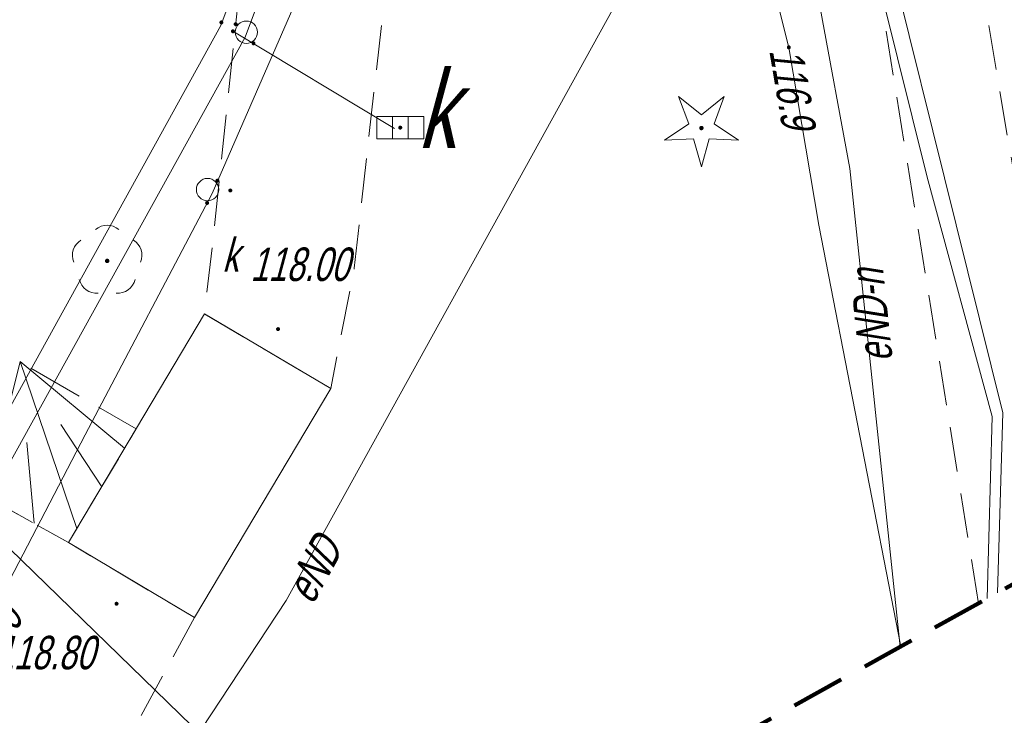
# Model space of a CAD drawing. Extents: x 7463256 to 7464485, y 5957341 to 5958260.
# Tile 164 of 256: x 7463886 to 7463908, y 5957711 to 5957727. Entities that reach past the tile are written whole.
import ezdxf
from ezdxf import colors
from ezdxf.entities.mleader import LeaderData, LeaderLine
from ezdxf.math import Vec2, Vec3

# ---------------------------------------------------------------- set-up
doc = ezdxf.new("R2010")
doc.units = 0
doc.header["$MEASUREMENT"] = 0
for name, pattern in [('4', [1.8, 1.2, -0.6]), ('mz1.0_0.5', [1.5, 1, -0.5]), ('mz1.25_0.5', [1.75, 1.25, -0.5])]:
    doc.linetypes.add(name, pattern=pattern)
doc.layers.get('0').update_dxf_attribs({"color": 2, "linetype": 'CONTINUOUS', "lineweight": 5})
for name, color, linetype in [('000 Inne (niezydentyfikowane)', 7, 'CONTINUOUS'), ('chodnik (powierzchnia)', 7, 'CONTINUOUS'), ('drzewo iglaste (punkt)', 7, 'CONTINUOUS'), ('drzewo liściaste (punkt)', 7, 'CONTINUOUS'), ('kratka ściekowa (punkt)', 7, 'CONTINUOUS'), ('kratka ściekowa (punkt)-Atr17', 7, 'CONTINUOUS'), ('Obszar opracowania', 7, 'CONTINUOUS'), ('przewód elektroenergetyczny (linia)', 7, 'CONTINUOUS'), ('przewód elektroenergetyczny (linia)-Atr1', 7, 'CONTINUOUS'), ('przewód kanalizacyjny (linia)', 7, 'CONTINUOUS'), ('przewód kanalizacyjny (linia)-Atr1', 7, 'CONTINUOUS'), ('punkt o określonej wysokości (sieć elektroenergetyczna)', 7, 'CONTINUOUS'), ('punkt o określonej wysokości (sieć elektroenergetyczna)-Atr2', 7, 'CONTINUOUS'), ('punkt o określonej wysokości (sieć kanalizacyjna)', 7, 'CONTINUOUS'), ('punkt wysokościowy sztuczny', 7, 'CONTINUOUS'), ('punkt wysokościowy sztuczny-Atr2', 7, 'CONTINUOUS'), ('schody w ciągu komunikacyjnym', 7, 'CONTINUOUS'), ('skarpa nieumocniona (powierzchnia)', 7, 'CONTINUOUS'), ('studzienka okrągła - przewód kanalizacyjny (punkt)', 7, 'CONTINUOUS'), ('studzienka okrągła - przewód kanalizacyjny (punkt)-Atr17', 7, 'CONTINUOUS')]:
    doc.layers.add(name, color=color, linetype=linetype)
doc.layers.add('OBMBS-21-18876-opis proj', color=1, linetype='CONTINUOUS', lineweight=18)
doc.styles.get("Standard").update_dxf_attribs({"font": 'txt', "width": 0.75})

# ---------------------------------------------------------------- blocks, each defined once
blk = doc.blocks.new('OP021')
at = {"linetype": 'Continuous', "lineweight": 13}
h = blk.add_hatch(color=0, dxfattribs=at)
edge = h.paths.add_edge_path()
edge.add_arc((0, 0), 0.05, 0, 360)
at = {"color": 0, "linetype": 'Continuous', "lineweight": 13}
for centre, start, end in [((0, 0.4), 49.272, 130.728), ((-0.38, 0.124), 121.308, 202.548), ((0.38, 0.124), 337.452, 58.692), ((-0.235, -0.324), 193.221, 274.871), ((0.235, -0.324), 265.129, 346.779)]:
    blk.add_arc(centre, 0.4, start, end, dxfattribs=at)
blk = doc.blocks.new('PW02')
at = {"linetype": 'Continuous', "lineweight": 13}
h = blk.add_hatch(color=0, dxfattribs=at)
edge = h.paths.add_edge_path()
edge.add_arc((0, 0), 0.045, 0, 360)
blk = doc.blocks.new('PW01')
at = {"linetype": 'Continuous', "lineweight": 13}
h = blk.add_hatch(color=0, dxfattribs=at)
edge = h.paths.add_edge_path()
edge.add_arc((0, 0), 0.045, 0, 360)
blk = doc.blocks.new('US15')
at = {"color": 0, "linetype": 'Continuous', "lineweight": 13}
blk.add_circle((0, 0), 0.25, dxfattribs=at)
blk = doc.blocks.new('US05')
at = {"color": 0, "linetype": 'Continuous', "lineweight": 13}
for p, q in [((-0.525, -0.25), (-0.525, 0.25)), ((-0.525, 0.25), (-0.175, 0.25)), ((-0.175, -0.25), (-0.175, 0.25)), ((-0.175, 0.25), (0.175, 0.25)), ((0.175, -0.25), (0.175, 0.25)), ((0.175, 0.25), (0.525, 0.25)), ((0.525, -0.25), (0.525, 0.25)), ((-0.525, -0.25), (-0.175, -0.25)), ((-0.175, -0.25), (0.175, -0.25)), ((0.175, -0.25), (0.525, -0.25))]:
    blk.add_line(p, q, dxfattribs=at)
blk = doc.blocks.new('OP011')
at = {"linetype": 'Continuous', "lineweight": 13}
h = blk.add_hatch(color=0, dxfattribs=at)
edge = h.paths.add_edge_path()
edge.add_arc((0, 0), 0.05, 0, 360)
at = {"color": 0, "linetype": 'Continuous', "lineweight": 13}
for p, q in [((-0.283, 0.093), (-0.512, 0.706)), ((-0.512, 0.706), (0, 0.299)), ((0, 0.299), (0.512, 0.706)), ((0.512, 0.706), (0.283, 0.093)), ((-0.828, -0.268), (-0.283, 0.093)), ((0.283, 0.093), (0.828, -0.268)), ((-0.175, -0.24), (-0.828, -0.268)), ((0, -0.87), (-0.175, -0.24)), ((0.175, -0.24), (0, -0.87)), ((0.828, -0.268), (0.175, -0.24))]:
    blk.add_line(p, q, dxfattribs=at)

msp = doc.modelspace()

# ---------------------------------------------------------------- linework, layer by layer
at = {"layer": '000 Inne (niezydentyfikowane)', "color": 7, "linetype": 'Continuous', "lineweight": 13}
for p, q in [((7463885.67, 5957716.4), (7463886.43, 5957719.42)), ((7463888.77, 5957717.48), (7463886.43, 5957719.42)), ((7463887.7, 5957715.68), (7463886.43, 5957719.42)), ((7463888.26, 5957716.61), (7463887.34, 5957718.01)), ((7463886.74, 5957715.8), (7463886.58, 5957717.61))]:
    msp.add_line(p, q, dxfattribs=at)
at = {"layer": 'chodnik (powierzchnia)', "color": 7, "linetype": 'mz1.0_0.5', "lineweight": 18, "flags": 128}
for points in [[(7463907.913, 5957713.998), (7463905.66, 5957727.96), (7463903.98, 5957733.8), (7463899.38, 5957740.34), (7463899.52, 5957740.6), (7463900.92, 5957741.37), (7463904.33, 5957737.11), (7463906.53, 5957733.23), (7463908.01, 5957727.73), (7463910.127, 5957715.227)], [(7463882.919, 5957700.124), (7463882.97, 5957700.22), (7463879.28, 5957702.16), (7463874.43, 5957704.7), (7463874.26, 5957704.39), (7463874.43, 5957704.7), (7463874.68, 5957705.19), (7463873.96, 5957705.57), (7463877.26, 5957711.87), (7463871.4, 5957714.95), (7463869.88, 5957712.05), (7463862.4, 5957715.98), (7463859.02, 5957709.54), (7463859.75, 5957709.16), (7463856.39, 5957702.75), (7463855.83, 5957703.05), (7463859, 5957708.94), (7463858.14, 5957709.45), (7463862.24, 5957716.83), (7463868.19, 5957713.68), (7463868.28, 5957713.85), (7463869.87, 5957713.01), (7463871.45, 5957715.9), (7463878.07, 5957712.35), (7463880.67, 5957717.08), (7463868.74, 5957723.52), (7463870.86, 5957724.74), (7463887.51, 5957715.36), (7463890.34, 5957713.68)], [(7463890.34, 5957713.68), (7463883.27, 5957700.69), (7463883.613, 5957700.509)]]:
    msp.add_lwpolyline(points, dxfattribs=at)
msp.add_lwpolyline([(7463895.21, 5957731.39), (7463894.92, 5957730.5), (7463893.92, 5957721.52), (7463893.39, 5957718.82), (7463890.56, 5957720.49), (7463890.75, 5957722.11), (7463891.69, 5957731.12), (7463892.05, 5957732.31), (7463894.78, 5957737.86), (7463897.57, 5957736.61)], close=True, dxfattribs=at)
at = {"layer": 'Obszar opracowania', "color": 132, "linetype": '4', "lineweight": 200, "flags": 128}
msp.add_lwpolyline([(7463648.63, 5957598.42), (7463381.17, 5957559), (7463352.31, 5957567.45), (7463255.88, 5957568.85), (7463280.41, 5957340.9), (7463468.95, 5957378.08), (7463536.66, 5957509.53), (7463626.95, 5957460.4), (7463653.5, 5957411.27), (7463734.5, 5957471.02), (7463879.22, 5957698.07), (7464314.97, 5957939.96), (7464470.72, 5957945.23), (7464483.34, 5958244.06), (7464262.86, 5958260.06), (7464240.11, 5958013.73), (7463789.91, 5957739.13), (7463712.41, 5957593.35)], close=True, dxfattribs=at)
at = {"layer": 'przewód elektroenergetyczny (linia)', "color": 1, "linetype": 'Continuous', "lineweight": 18, "flags": 128}
for points in [[(7463906.159, 5957713.024), (7463905.03, 5957723.75), (7463904.36, 5957727.36), (7463902.6, 5957732.13), (7463899.8, 5957738.65), (7463901.78, 5957741.41), (7463904.15, 5957744.42), (7463909.1, 5957746.96), (7463910.63, 5957746.8)], [(7463908.341, 5957714.235), (7463908.46, 5957718.27), (7463904.79, 5957733.07), (7463902.04, 5957738), (7463901.48, 5957739.19), (7463902.22, 5957741.29), (7463904.91, 5957743.21), (7463905.34, 5957744.65)], [(7463906.172, 5957713.031), (7463904.33, 5957722.48), (7463903.66, 5957726.47), (7463902.53, 5957730.95), (7463899.5, 5957738.78)], [(7463908.109, 5957714.107), (7463908.22, 5957718.19), (7463906.76, 5957723.56), (7463904.43, 5957732.95)], [(7463889.34, 5957710.51), (7463890.5, 5957711.19), (7463892.39, 5957714.06), (7463899.71, 5957727.31)]]:
    msp.add_lwpolyline(points, dxfattribs=at)
at = {"layer": 'przewód kanalizacyjny (linia)', "color": 34, "linetype": 'Continuous', "lineweight": 18, "flags": 128}
for points in [[(7463949.76, 5957784.33), (7463934.06, 5957775.21), (7463910.55, 5957761.46), (7463904.43, 5957758.14), (7463899.81, 5957746.81), (7463893.61, 5957732.42), (7463891.47, 5957726.7), (7463883.65, 5957712.56), (7463873.99, 5957694.54), (7463872.47, 5957691.76), (7463871.95, 5957692.04), (7463873.47, 5957694.82), (7463883.13, 5957712.84), (7463890.93, 5957726.96), (7463893.05, 5957732.64), (7463899.25, 5957747.05), (7463903.95, 5957758.56), (7463910.25, 5957761.98), (7463933.76, 5957775.73), (7463949.46, 5957784.85)], [(7463874.13, 5957691.68), (7463877.56, 5957698.18), (7463882.42, 5957707.26), (7463887.89, 5957717.78), (7463890.73, 5957723.19), (7463894.4, 5957731.62)], [(7463891.2, 5957726.83), (7463894.82, 5957724.65)]]:
    msp.add_lwpolyline(points, dxfattribs=at)
at = {"layer": 'schody w ciągu komunikacyjnym', "color": 7, "linetype": 'Continuous', "lineweight": 18, "flags": 128}
msp.add_lwpolyline([(7463893.39, 5957718.82), (7463890.34, 5957713.68), (7463887.51, 5957715.36), (7463890.56, 5957720.49)], close=True, dxfattribs=at)
msp.add_lwpolyline([(7463893.39, 5957718.82), (7463890.34, 5957713.68), (7463887.51, 5957715.36), (7463890.56, 5957720.49)], close=True, dxfattribs=at)
for points in [[(7463893.256, 5957718.593), (7463893.253, 5957718.589)], [(7463893, 5957718.163), (7463892.998, 5957718.159)], [(7463892.745, 5957717.733), (7463892.743, 5957717.729)], [(7463892.49, 5957717.303), (7463892.487, 5957717.299)], [(7463892.235, 5957716.873), (7463892.232, 5957716.869)], [(7463891.725, 5957716.013), (7463891.722, 5957716.009)], [(7463891.47, 5957715.583), (7463891.467, 5957715.579)], [(7463891.214, 5957715.153), (7463891.212, 5957715.149)], [(7463890.959, 5957714.724), (7463890.957, 5957714.719)], [(7463890.704, 5957714.294), (7463890.701, 5957714.289)], [(7463890.449, 5957713.864), (7463890.446, 5957713.859)]]:
    msp.add_lwpolyline(points, dxfattribs=at)
at = {"layer": 'skarpa nieumocniona (powierzchnia)', "color": 7, "linetype": 'mz1.25_0.5', "lineweight": 18, "flags": 128}
msp.add_lwpolyline([(7463879.1, 5957723.66), (7463889.03, 5957717.91), (7463887.51, 5957715.36), (7463870.86, 5957724.74), (7463871.41, 5957725.06)], close=True, dxfattribs=at)

# ---------------------------------------------------------------- block references
at = {"layer": 'drzewo iglaste (punkt)', "color": 94, "linetype": 'Continuous', "lineweight": 13}
msp.add_blockref('OP011', (7463901.7, 5957724.66), dxfattribs=at)
at = {"layer": 'drzewo liściaste (punkt)', "color": 94, "linetype": 'Continuous', "lineweight": 13}
msp.add_blockref('OP021', (7463888.38, 5957721.68), dxfattribs=at)
at = {"layer": 'kratka ściekowa (punkt)', "color": 7, "linetype": 'Continuous', "lineweight": 18}
msp.add_blockref('US05', (7463894.95, 5957724.67), dxfattribs=at)
at = {"layer": 'punkt o określonej wysokości (sieć elektroenergetyczna)', "color": 1, "linetype": 'Continuous', "lineweight": 13}
msp.add_blockref('PW01', (7463903.66, 5957726.47), dxfattribs=at)
at = {"layer": 'punkt o określonej wysokości (sieć kanalizacyjna)', "color": 34, "linetype": 'Continuous', "lineweight": 13}
for p in [(7463890.94, 5957727.03), (7463891.2, 5957726.83), (7463891.26, 5957726.99), (7463891.66, 5957726.56), (7463894.95, 5957724.67), (7463890.85, 5957723.48), (7463891.14, 5957723.26), (7463890.62, 5957722.98)]:
    msp.add_blockref('PW01', p, dxfattribs=at)
at = {"layer": 'punkt wysokościowy sztuczny', "color": 7, "linetype": 'Continuous', "lineweight": 13}
for p in [(7463892.21, 5957720.15), (7463888.59, 5957713.99)]:
    msp.add_blockref('PW02', p, dxfattribs=at)
at = {"layer": 'studzienka okrągła - przewód kanalizacyjny (punkt)', "color": 34, "linetype": 'Continuous', "lineweight": 18}
for p in [(7463891.5, 5957726.81), (7463890.63, 5957723.28)]:
    msp.add_blockref('US15', p, dxfattribs=at)

# ---------------------------------------------------------------- texts
at = {"layer": 'kratka ściekowa (punkt)-Atr17', "color": 7, "oblique": 15, "width": 0.722}
msp.add_text('k', height=1.75, dxfattribs=at).set_placement((7463895.34, 5957724.21))
at = {"layer": 'przewód elektroenergetyczny (linia)-Atr1', "color": 1, "oblique": 15, "width": 0.72}
for s, rotation, p in [('eND-n', 96, (7463905.99, 5957719.44)), ('eND', 61.09, (7463892.98, 5957713.94))]:
    msp.add_text(s, height=0.75, rotation=rotation, dxfattribs=at).set_placement(p)
at = {"layer": 'przewód kanalizacyjny (linia)-Atr1', "color": 34, "oblique": 15, "width": 0.72}
msp.add_text('ksD400', height=0.75, rotation=62.53, dxfattribs=at).set_placement((7463885.39, 5957711.52))
at = {"layer": 'punkt o określonej wysokości (sieć elektroenergetyczna)-Atr2', "color": 1, "oblique": 15, "width": 0.72}
msp.add_text('116.9', height=0.75, rotation=279.53, dxfattribs=at).set_placement((7463903.22, 5957726.4))
at = {"layer": 'punkt wysokościowy sztuczny-Atr2', "color": 7, "oblique": 15, "width": 0.72}
for s, p in [('118.00', (7463891.59, 5957721.23)), ('118.80', (7463885.88, 5957712.52))]:
    msp.add_text(s, height=0.75, dxfattribs=at).set_placement(p)
at = {"layer": 'studzienka okrągła - przewód kanalizacyjny (punkt)-Atr17', "color": 34, "oblique": 15, "width": 0.72}
msp.add_text('k', height=0.75, dxfattribs=at).set_placement((7463890.96, 5957721.44))

# ---------------------------------------------------------------- next in the draw order: leaders
at = {"layer": 'OBMBS-21-18876-opis proj', "lineweight": 20}
ml = msp.add_multileader_mtext('Standard', dxfattribs=at)
ml.set_content('{\\W0.9;\\fArial|b0|i0|c238|p34;proj. przewiert sterowany SRS160\\P\\pxqc;L=27m}', color=256)
ml.set_leader_properties()
ml.build(insert=Vec2(0, 0))
ml.multileader.update_dxf_attribs({"has_text_frame": 1, "text_right_attachment_type": 0, "dogleg_length": 0.36, "arrow_head_size": 1.3})
ctx = ml.context
ctx.base_point, ctx.char_height, ctx.arrow_head_size, ctx.landing_gap_size, ctx.plane_origin, ctx.plane_x_axis, ctx.plane_y_axis = Vec3(7463901.573, 5957700.771, -10.8), 1.3, 1.3, 0.09, Vec3(7463842.735, 5957840.745, -10.8), Vec3(0.765565, 0.643359), Vec3(-0.643359, 0.765565)
ctx.right_attachment = 0
notes = []
notes.append((ctx, [(0, (1, 1, 0), (7463901.298, 5957700.54, -10.8), (0.765565, 0.643359), 0.36, [(0, [(7463876.32, 5957724.817, -10.8)], 0, [])])]))
ctx.mtext.insert, ctx.mtext.text_direction, ctx.mtext.rotation, ctx.mtext.width, ctx.mtext.defined_height, ctx.mtext.alignment, ctx.mtext.flow_direction = Vec3(7463908.048, 5957707.231, -10.8), Vec3(0.765565, 0.643359), 0.698877, 18.98257, 27.692, 2, 5
ctx.mtext.has_bg_fill, ctx.mtext.bg_color, ctx.mtext.bg_scale_factor, ctx.mtext.bg_transparency, ctx.mtext.use_window_bg_color = 1, -1023410167, 1.5, 0, 1
for ctx, leaders in notes:
    for number, flags, end, landing, length, lines in leaders:
        leader = LeaderData()
        leader.index, (leader.has_last_leader_line, leader.has_dogleg_vector, leader.attachment_direction) = number, flags
        leader.last_leader_point, leader.dogleg_vector, leader.dogleg_length = Vec3(end), Vec3(landing), length
        for number, points, colour, breaks in lines:
            line = LeaderLine()
            line.index, line.vertices, line.color, line.breaks = number, Vec3.list(points), colors.encode_raw_color(colour), breaks
            leader.lines.append(line)
        ctx.leaders.append(leader)

doc.saveas('drawing.dxf')
